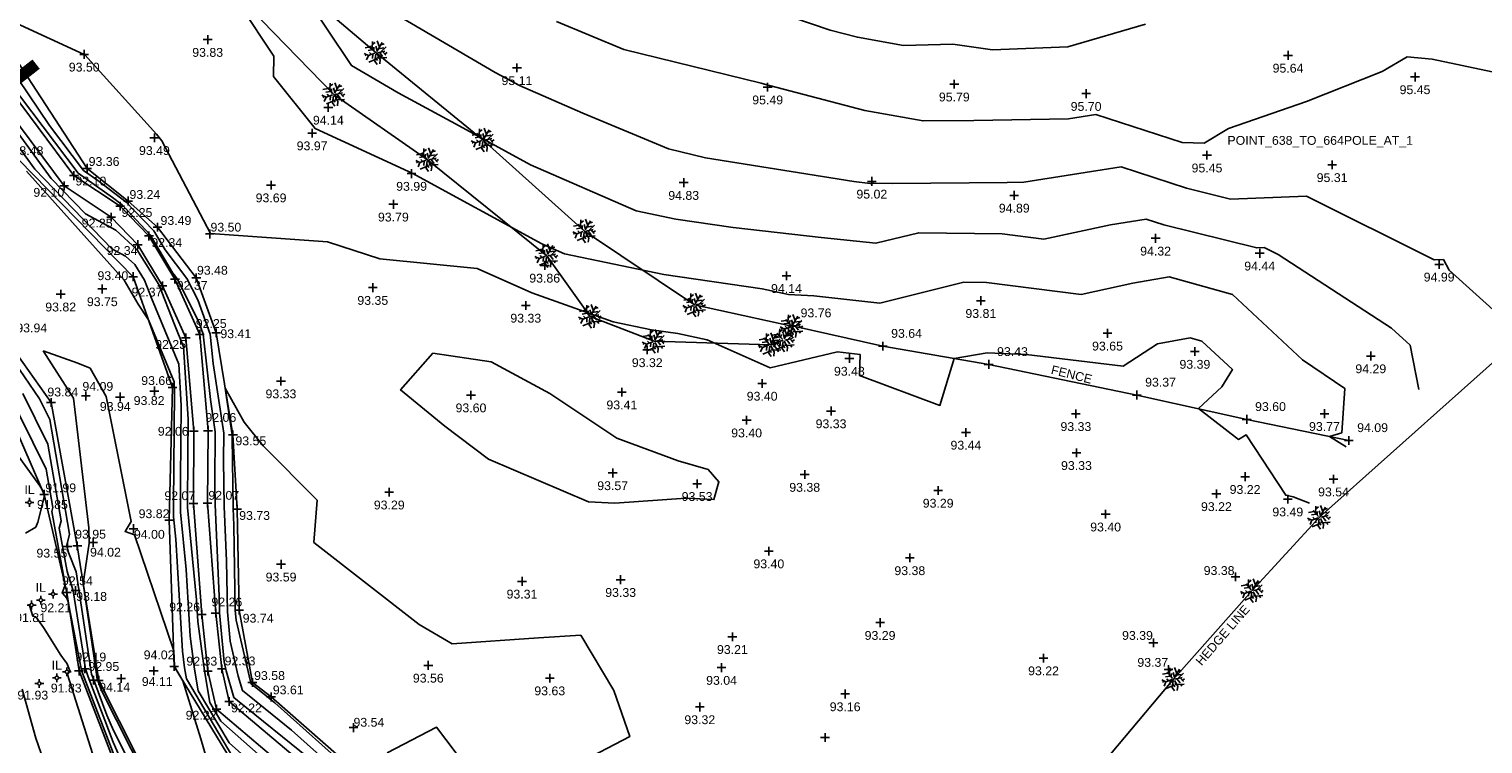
# Model space of a CAD drawing. Header units: metres. Extents: x 610185 to 614128, y 655663 to 660921.
# Tile 52 of 94: x 613070 to 613194, y 657773 to 657834. Entities that reach past the tile are written whole.
import ezdxf
from ezdxf.enums import TextEntityAlignment as Align

# ---------------------------------------------------------------- set-up
doc = ezdxf.new("R2010")
doc.units = ezdxf.units.M
doc.header["$MEASUREMENT"] = 0
doc.linetypes.add('DASHED', pattern=[19.05, 12.7, -6.35])
for name, color, linetype in [('143071.861', 7, 'Continuous'), ('3D_FENCE_ELEVATION', 7, 'Continuous'), ('3D_FENCE_LINE', 7, 'FENCELINE1'), ('3D_FENCE_SYMBOL', 7, 'Continuous'), ('CONTOUR_ELEVATION', 56, 'Continuous'), ('CONTOUR_MJR', 34, 'Continuous'), ('CONTOUR_MNR', 53, 'Continuous'), ('CONTOUR_SYMBOL', 56, 'Continuous'), ('DETAIL_DES', 250, 'Continuous'), ('DITCH_ELEVATION', 34, 'Continuous'), ('DITCH_LINE', 34, 'Continuous'), ('DITCH_SYMBOL', 34, 'Continuous'), ('HEDGE_LINE', 93, 'Continuous'), ('HEDGE_SYMBOL', 93, 'Continuous'), ('INVERT_LEVEL_CODE', 132, 'Continuous'), ('INVERT_LEVEL_ELEVATION', 132, 'Continuous'), ('INVERT_LEVEL_SYMBOL', 132, 'Continuous'), ('SLOPE_BOTTOM_ELEVATION', 30, 'Continuous'), ('SLOPE_BOTTOM_LINE', 30, 'DASHED'), ('SLOPE_BOTTOM_SYMBOL', 30, 'Continuous'), ('SLOPE_TOP_ELEVATION', 40, 'Continuous'), ('SLOPE_TOP_LINE', 40, 'Continuous'), ('SLOPE_TOP_SYMBOL', 40, 'Continuous'), ('TEXTS', 7, 'Continuous')]:
    doc.layers.add(name, color=color, linetype=linetype)
doc.styles.add('REGULAR', font='swissl.ttf')
doc.linetypes.add('FENCELINE1', pattern='A,6.35,-2.54,[133,ltypeshp.shx,S=2.54,R=0,X=-2.54,Y=0],-2.54,25.4', length=36.83)

# ---------------------------------------------------------------- blocks, each defined once
blk = doc.blocks.new('S061')
at = {"color": 0, "linetype": 'Continuous'}
for p, q in [((-0.5, 0), (0.5, 0)), ((0, -0.5), (0, 0.5))]:
    blk.add_line(p, q, dxfattribs=at)
blk = doc.blocks.new('S066')
at = {"color": 0, "linetype": 'Continuous'}
for p, q in [((-0.5, 0), (-0.19, 0)), ((-0.19, 0), (-0.18, 0.06)), ((-0.17, -0.08), (-0.19, 0)), ((-0.18, 0.06), (-0.16, 0.1)), ((-0.16, 0.1), (-0.13, 0.13)), ((-0.13, 0.13), (-0.1, 0.16)), ((-0.1, 0.16), (-0.06, 0.18)), ((-0.06, 0.18), (0, 0.19)), ((0, 0.5), (0, 0.19)), ((0, 0.19), (0.06, 0.18)), ((0.06, 0.18), (0.1, 0.16)), ((0.1, 0.16), (0.13, 0.13)), ((0.13, 0.13), (0.16, 0.1)), ((0.16, 0.1), (0.18, 0.06)), ((0.18, 0.06), (0.19, 0)), ((0.19, 0), (0.18, -0.04)), ((0.5, 0), (0.19, 0)), ((-0.16, -0.1), (-0.17, -0.08)), ((-0.13, -0.13), (-0.16, -0.1)), ((-0.1, -0.16), (-0.13, -0.13)), ((-0.06, -0.18), (-0.1, -0.16)), ((-0.02, -0.19), (-0.06, -0.18)), ((0, -0.19), (-0.02, -0.19)), ((0.06, -0.18), (0, -0.19)), ((0, -0.5), (0, -0.19)), ((0.1, -0.16), (0.06, -0.18)), ((0.13, -0.13), (0.1, -0.16)), ((0.16, -0.1), (0.13, -0.13)), ((0.18, -0.04), (0.16, -0.1))]:
    blk.add_line(p, q, dxfattribs=at)
blk = doc.blocks.new('092')
at = {"color": 0, "linetype": 'Continuous'}
for p, q in [((-0.23, 0.25), (-0.46, 0.21)), ((-0.13, 0.13), (-0.34, 0.1)), ((-0.2, -0.08), (-0.28, 0.01)), ((-0.04, 0.03), (-0.26, 0.29)), ((-0.17, 0.18), (-0.15, 0.48)), ((-0.16, 0.35), (-0.04, 0.44)), ((-0.1, 0.1), (-0.09, 0.24)), ((0.05, 0.08), (-0.01, 0.28)), ((0.03, 0.05), (0.26, 0.43)), ((0.14, 0.24), (0.04, 0.5)), ((0.06, 0), (0.37, 0.07)), ((0.1, 0.17), (0.33, 0.2)), ((0.14, 0.02), (0.28, -0.16)), ((0.2, 0.33), (0.34, 0.37)), ((0.2, 0.04), (0.43, 0.25)), ((0.28, 0.05), (0.42, -0.1)), ((0.37, -0.05), (0.47, 0.01)), ((-0.32, -0.12), (-0.5, -0.03)), ((-0.4, -0.08), (-0.46, -0.13)), ((-0.32, -0.12), (-0.4, -0.3)), ((-0.05, -0.02), (-0.32, -0.12)), ((-0.04, -0.29), (-0.31, -0.4)), ((-0.14, -0.06), (-0.15, -0.24)), ((-0.01, -0.06), (-0.05, -0.36)), ((-0.05, -0.36), (0.05, -0.5)), ((-0.03, -0.21), (0.06, -0.33)), ((0.04, -0.05), (0.18, -0.3)), ((0.09, -0.14), (0.08, -0.25)), ((0.14, -0.23), (0.46, -0.21)), ((0.18, -0.3), (0.16, -0.48)), ((0.31, -0.22), (0.36, -0.3))]:
    blk.add_line(p, q, dxfattribs=at)

msp = doc.modelspace()

# ---------------------------------------------------------------- linework, layer by layer
at = {"layer": '143071.861'}
msp.add_lwpolyline([(613070.6, 657830.57, 1, 1, 0), (613030.73, 657799.39, 0, 0, 0)], format="xyseb", dxfattribs=at)
at = {"layer": '3D_FENCE_LINE'}
msp.add_polyline3d([(613182.23, 657798.6, 94.09), (613173.55, 657800.39, 93.6), (613164.2, 657802.46, 93.37), (613151.61, 657805.06, 93.43), (613142.6, 657806.61, 93.64), (613134.9, 657808.35, 93.76)], dxfattribs=at)
at = {"layer": 'CONTOUR_MJR'}
for points in [[(613100.19, 657835.39, 95), (613109.65, 657829.86, 95), (613110.6, 657829.35, 95), (613111.7, 657828.75, 95), (613117.09, 657826.4, 95), (613124.37, 657823.38, 95), (613127.53, 657822.61, 95), (613140.13, 657820.6, 95), (613141.52, 657820.44, 95), (613141.69, 657820.43, 95), (613141.81, 657820.46, 95), (613143.46, 657820.44, 95), (613153.19, 657820.52, 95), (613154.59, 657820.55, 95), (613162.87, 657821.85, 95), (613168.44, 657820.03, 95), (613172.17, 657819.11, 95), (613178.62, 657819.34, 95), (613189.49, 657813.95, 95), (613190.28, 657813.98, 95), (613190.77, 657813.06, 95), (613195.36, 657808.93, 95)], [(613092.9, 657768.92, 92.5), (613086.32, 657774.75, 92.5), (613085.38, 657776.33, 92.5), (613084.93, 657779.04, 92.5), (613084.36, 657783.21, 92.5), (613084.25, 657785.05, 92.5), (613083.47, 657792.9, 92.5), (613083.49, 657797.5, 92.5), (613083.52, 657800.4, 92.5), (613083.14, 657806.56, 92.5), (613082.36, 657808.44, 92.5), (613081.03, 657811.84, 92.5), (613079.18, 657814.83, 92.5), (613077.39, 657816.45, 92.5), (613074.79, 657817.84, 92.5), (613071.87, 657820.85, 92.5), (613064.95, 657830.33, 92.5)], [(613067.24, 657830.45, 92.5), (613074.18, 657821.3, 92.5), (613077.11, 657819.23, 92.5), (613077.93, 657818.61, 92.5), (613079.89, 657816.49, 92.5), (613080.3, 657816.07, 92.5), (613082.24, 657812.8, 92.5), (613082.61, 657812.31, 92.5), (613084.46, 657808.59, 92.5), (613084.81, 657807.62, 92.5), (613085.43, 657802.09, 92.5), (613085.84, 657799.33, 92.5), (613085.81, 657794.96, 92.5), (613085.83, 657793.15, 92.5), (613086.17, 657785.37, 92.5), (613086.2, 657783.96, 92.5), (613086.58, 657779.79, 92.5), (613086.75, 657779.04, 92.5), (613087.42, 657776.76, 92.5), (613087.73, 657776.5, 92.5), (613093.77, 657771.65, 92.5)], [(613068.05, 657803.04, 92.5), (613071.45, 657796.17, 92.5), (613072.02, 657792.89, 92.5), (613071.94, 657792.57, 92.5), (613073.06, 657786.35, 92.5), (613073.02, 657786.17, 92.5), (613072.82, 657785.65, 92.5), (613073.21, 657785.21, 92.5), (613073.34, 657784.88, 92.5), (613074.46, 657779.09, 92.5), (613074.55, 657778.83, 92.5), (613077.45, 657771.32, 92.5)]]:
    msp.add_polyline3d(points, dxfattribs=at)
at = {"layer": 'CONTOUR_MNR'}
for points in [[(613093.18, 657836.81, 94.5), (613097.43, 657830.44, 94.5), (613101.38, 657828.13, 94.5), (613106.58, 657825.33, 94.5), (613112.65, 657822.02, 94.5), (613121.64, 657818.1, 94.5), (613124.99, 657817.41, 94.5), (613129.87, 657816.7, 94.5), (613137.37, 657815.85, 94.5), (613142.02, 657815.35, 94.5), (613145.66, 657816.25, 94.5), (613152.75, 657816.15, 94.5), (613156.29, 657815.71, 94.5), (613161.97, 657816.93, 94.5), (613165.01, 657817.4, 94.5), (613166.51, 657816.92, 94.5), (613174.4, 657814.96, 94.5), (613175.04, 657814.98, 94.5), (613176.21, 657814.4, 94.5), (613185.86, 657808.13, 94.5), (613187.44, 657806.7, 94.5), (613188.19, 657802.93, 94.5)], [(613065.99, 657835.39, 93.5), (613074.69, 657831.39, 93.5), (613074.74, 657831.35, 93.5), (613080.83, 657824.63, 93.5), (613081.28, 657824.06, 93.5), (613085.43, 657816.18, 93.5), (613095.37, 657815.47, 93.5), (613099.84, 657814.04, 93.5), (613108.11, 657813.22, 93.5), (613112.75, 657811.15, 93.5), (613119.67, 657808.68, 93.5), (613122.94, 657808, 93.5), (613125.18, 657807.68, 93.5), (613127.66, 657807.14, 93.5), (613133.03, 657804.77, 93.5), (613138.76, 657806.14, 93.5), (613140.68, 657805.9, 93.5), (613140.61, 657804.13, 93.5), (613147.46, 657801.57, 93.5), (613148.66, 657805.57, 93.5), (613151.49, 657806.03, 93.5), (613154.79, 657805.89, 93.5), (613163.03, 657804.91, 93.5), (613165.95, 657806.82, 93.5), (613168.74, 657807.31, 93.5), (613169.73, 657807.04, 93.5), (613172.34, 657804.62, 93.5), (613171.44, 657803.15, 93.5), (613169.44, 657801.3, 93.5), (613172.86, 657798.68, 93.5), (613173.51, 657799.07, 93.5), (613176.87, 657793.95, 93.5), (613177.51, 657793.82, 93.5), (613178.89, 657793.28, 93.5)], [(613087.96, 657835.55, 94), (613090.83, 657831.25, 94), (613090.79, 657829.51, 94), (613094.32, 657825.11, 94), (613102.28, 657821.46, 94), (613102.57, 657821.31, 94), (613113.6, 657815.3, 94), (613115.52, 657814.46, 94), (613123.97, 657812.7, 94), (613132.34, 657811.49, 94), (613134.59, 657811, 94), (613136.75, 657810.88, 94), (613142.36, 657810.27, 94), (613149.5, 657812.05, 94), (613151.43, 657812.02, 94), (613159.47, 657811, 94), (613163.86, 657811.95, 94), (613166.94, 657812.49, 94), (613172.33, 657810.99, 94), (613178.3, 657805.46, 94), (613181.89, 657803.02, 94), (613181.63, 657799.25, 94), (613180.6, 657798.93, 94), (613182.01, 657798.05, 94)], [(613130.09, 657836.19, 96), (613138.12, 657833.46, 96), (613140.44, 657832.85, 96), (613144.37, 657832.16, 96), (613148.57, 657832.27, 96), (613151.93, 657831.78, 96), (613158.34, 657832.05, 96), (613164.94, 657833.96, 96)], [(613065.45, 657834.64, 93), (613071.74, 657825.35, 93), (613074.63, 657821.54, 93), (613075.85, 657820.68, 93), (613078.27, 657818.84, 93), (613078.9, 657818.15, 93), (613080.62, 657816.4, 93), (613081.58, 657814.78, 93), (613083.43, 657812.37, 93), (613084.34, 657810.54, 93), (613085.39, 657807.64, 93), (613085.67, 657805.14, 93), (613086.56, 657799.21, 93), (613086.54, 657796.92, 93), (613086.59, 657792.99, 93), (613086.79, 657788.37, 93), (613086.87, 657784.05, 93), (613087.09, 657781.55, 93), (613087.79, 657778.57, 93), (613088.15, 657777.35, 93), (613089.02, 657776.64, 93), (613092.33, 657773.98, 93), (613095.78, 657770.9, 93)], [(613114.84, 657834.18, 95.5), (613120.58, 657831.8, 95.5), (613132.25, 657828.96, 95.5), (613132.74, 657828.82, 95.5), (613132.96, 657828.74, 95.5), (613141.07, 657826.62, 95.5), (613146.03, 657825.74, 95.5), (613150.35, 657825.78, 95.5), (613158.38, 657825.93, 95.5), (613160.73, 657826.29, 95.5), (613168.06, 657823.9, 95.5), (613169.92, 657823.86, 95.5), (613172.01, 657825.1, 95.5), (613178.64, 657827.4, 95.5), (613185.07, 657829.95, 95.5), (613187.18, 657831.19, 95.5), (613189.32, 657830.99, 95.5), (613202.61, 657828.2, 95.5)], [(613091.15, 657769.24, 93), (613087.02, 657772.91, 93), (613084.38, 657777.34, 93), (613084.08, 657779.16, 93), (613083.7, 657781.96, 93), (613083.36, 657787.63, 93), (613082.88, 657792.5, 93), (613082.89, 657795.35, 93), (613082.95, 657801.57, 93), (613082.73, 657805.07, 93), (613080.41, 657810.7, 93), (613079.82, 657812.21, 93), (613079, 657813.54, 93), (613078.2, 657814.26, 93), (613077.04, 657814.88, 93), (613070.48, 657821.65, 93), (613067.11, 657826.27, 93)], [(613087.71, 657771.07, 93.5), (613083.39, 657778.35, 93.5), (613083.23, 657779.28, 93.5), (613083.04, 657780.71, 93.5), (613082.47, 657790.21, 93.5), (613082.29, 657792.1, 93.5), (613082.29, 657793.2, 93.5), (613082.38, 657802.74, 93.5), (613082.33, 657803.58, 93.5), (613080.15, 657808.85, 93.5), (613079.28, 657810.19, 93.5), (613078.1, 657812.21, 93.5), (613069.77, 657821.47, 93.5)], [(613067.47, 657807.12, 93.5), (613070.9, 657802.13, 93.5), (613071.76, 657800.38, 93.5), (613073.45, 657790.65, 93.5), (613073.21, 657789.71, 93.5), (613073.27, 657789.39, 93.5), (613073.36, 657789.09, 93.5), (613074.02, 657787.43, 93.5), (613074.62, 657783.31, 93.5), (613075.3, 657778.75, 93.5), (613075.5, 657778.23, 93.5), (613076.62, 657775.27, 93.5), (613077.19, 657773.97, 93.5), (613080.7, 657767.03, 93.5)], [(613071.21, 657806.2, 94), (613073.78, 657802.18, 94), (613075.07, 657791.17, 94), (613075.1, 657789.87, 94), (613074.61, 657786.45, 94), (613075.65, 657779.33, 94), (613075.79, 657778.33, 94), (613075.84, 657778.22, 94), (613076.08, 657777.58, 94), (613076.2, 657777.3, 94), (613082.4, 657765.04, 94)], [(613085.66, 657769.65, 94), (613084.61, 657773.24, 94), (613083.08, 657778.19, 94), (613082.39, 657779.35, 94), (613082.38, 657779.39, 94), (613082.37, 657779.45, 94), (613082.3, 657780.74, 94), (613079.52, 657788.99, 94), (613078.97, 657790.59, 94), (613078.17, 657790.86, 94), (613078.68, 657791.7, 94), (613076.56, 657802.32, 94), (613075.19, 657804.73, 94), (613074.14, 657805.16, 94), (613071.21, 657806.2, 94)], [(613104.33, 657806.01, 93.5), (613101.59, 657802.89, 93.5), (613105.36, 657799.81, 93.5), (613109.08, 657797, 93.5), (613117.58, 657793.39, 93.5), (613119.82, 657793.28, 93.5), (613125.84, 657793.71, 93.5), (613128.24, 657793.57, 93.5), (613128.67, 657795.08, 93.5), (613127.76, 657796.14, 93.5), (613125.2, 657796.87, 93.5), (613119.97, 657798.79, 93.5), (613114.3, 657802.58, 93.5), (613109.31, 657805.27, 93.5), (613104.33, 657806.01, 93.5)], [(613114.09, 657769.79, 93.5), (613121.1, 657773.45, 93.5), (613119.74, 657777.36, 93.5), (613116.91, 657782.05, 93.5), (613113.31, 657781.82, 93.5), (613105.99, 657781.32, 93.5), (613103.17, 657782.96, 93.5), (613094.22, 657789.94, 93.5), (613094.49, 657793.52, 93.5), (613089.92, 657798.14, 93.5), (613088.29, 657800.14, 93.5), (613086.69, 657803.05, 93.5), (613086.8, 657802.24, 93.5), (613087.27, 657799.09, 93.5)], [(613069.47, 657802.59, 93), (613071.6, 657798.28, 93), (613072.74, 657791.77, 93), (613072.57, 657791.14, 93), (613073.24, 657787.46, 93), (613073.75, 657785.81, 93), (613074.57, 657780.69, 93), (613074.8, 657779.16, 93), (613074.82, 657779.11, 93), (613075.03, 657778.52, 93), (613076.45, 657774.84, 93), (613077.16, 657772.96, 93), (613078.17, 657770.65, 93)], [(613067.43, 657799.54, 92), (613070.92, 657794.75, 92), (613071.12, 657794.4, 92), (613071.29, 657794.06, 92), (613071.3, 657794.01, 92), (613071.3, 657794, 92), (613071.32, 657793.89, 92), (613070.74, 657791.66, 92), (613070.58, 657791.24, 92), (613069.71, 657790.73, 92)], [(613087.27, 657799.09, 93.5), (613087.27, 657798.88, 93.5), (613087.35, 657792.84, 93.5), (613087.42, 657791.37, 93.5), (613087.54, 657784.14, 93.5), (613087.61, 657783.32, 93.5), (613088.82, 657778.11, 93.5), (613088.87, 657777.94, 93.5), (613090.3, 657776.78, 93.5), (613090.9, 657776.3, 93.5), (613096.22, 657771.55, 93.5)], [(613069.94, 657784.69, 92), (613070.04, 657784.59, 92), (613070.31, 657783.68, 92), (613070.57, 657783.62, 92), (613071.23, 657782.71, 92), (613072.7, 657780.37, 92), (613073.06, 657779.84, 92), (613073.22, 657779.67, 92), (613073.49, 657778.96, 92), (613073.27, 657778.71, 92), (613076.3, 657769.14, 92)], [(613072.58, 657767.52, 92), (613070.59, 657773.32, 92), (613069.42, 657777.47, 92)], [(613100.46, 657772.07, 93.5), (613104.64, 657774.25, 93.5), (613107.9, 657769.94, 93.5)]]:
    msp.add_polyline3d(points, dxfattribs=at)
at = {"layer": 'DITCH_LINE'}
for points in [[(613142.53, 657747.94, 92.27), (613132.97, 657752.48, 92.05), (613123.51, 657757.98, 91.99), (613112.66, 657762.64, 92.04), (613103.9, 657765.28, 91.96), (613094.37, 657768.64, 92.08), (613085.94, 657775.77, 92.22), (613085.21, 657779, 92.33), (613084.68, 657783.81, 92.26), (613083.98, 657793.24, 92.07), (613084.02, 657799.38, 92.06), (613083.34, 657807.31, 92.25), (613081.34, 657811.74, 92.37), (613079.24, 657815.23, 92.34), (613076.98, 657817.57, 92.25), (613072.98, 657820.22, 92.1), (613063.73, 657832.62, 92.22)], [(613143.05, 657749.03, 92.27), (613133.53, 657753.54, 92.05), (613124.06, 657759.06, 91.99), (613113.07, 657763.77, 92.04), (613104.27, 657766.42, 91.96), (613094.97, 657769.7, 92.08), (613087.02, 657776.42, 92.22), (613086.4, 657779.2, 92.33), (613085.87, 657783.92, 92.26), (613085.18, 657793.28, 92.07), (613085.22, 657799.43, 92.06), (613084.52, 657807.61, 92.25), (613082.41, 657812.3, 92.37), (613080.2, 657815.97, 92.34), (613077.75, 657818.5, 92.25), (613073.82, 657821.1, 92.1), (613064.69, 657833.34, 92.22)]]:
    msp.add_polyline3d(points, dxfattribs=at)
at = {"layer": 'HEDGE_LINE'}
for points in [[(613134.87, 657808.3, 93.75), (613126.59, 657810.11, 93.94), (613117.23, 657816.39, 94.42), (613108.61, 657824.12, 94.71), (613099.51, 657831.54, 94.98), (613087.2, 657841.98, 95.32), (613076.66, 657850.72, 95.39), (613068.02, 657858.29, 95.26), (613053.52, 657870.32, 95.49), (613040.17, 657881.79, 95.9), (613030.12, 657890.79, 96.1), (613020.42, 657900.46, 96.3), (613010.71, 657912.05, 95.94), (613003.2, 657922.5, 95.59), (612996.79, 657937, 95.71), (612998.95, 657947.26, 96.48), (613002.52, 657956.03, 96.8), (613007.52, 657965.71, 96.99), (613013.38, 657975.21, 97.16), (613018.78, 657983.73, 97.35), (613025.55, 657995.31, 97.42), (613030.95, 658006.34, 97.55), (613036, 658019.84, 97.2), (613035.3, 658024.92, 96.79)], [(612996.62, 657931.73, 95.05), (613002.09, 657921.45, 94.95), (613007.52, 657912.34, 95.06), (613013.64, 657904.02, 94.92), (613021.88, 657894.39, 95.25), (613030.24, 657887.11, 95.35), (613038.91, 657878.94, 95.05), (613040.28, 657873.18, 94.11), (613044.39, 657870.9, 94.14), (613049.21, 657867.12, 94.3), (613057.35, 657859.82, 94.18), (613065.03, 657852.38, 94.09), (613072.48, 657848.26, 94.32), (613077.7, 657842.27, 94.12), (613087.75, 657836.41, 94.12), (613095.91, 657827.99, 94.34), (613103.88, 657822.45, 94.14), (613114.02, 657814.29, 93.86), (613117.72, 657809.14, 93.39), (613123.15, 657807.02, 93.37), (613133.01, 657806.73, 93.5), (613134.14, 657807.13, 93.54)], [(613241.36, 657853.46, 95.59), (613231.57, 657846.11, 95.77), (613218.06, 657833.84, 95.94), (613211.45, 657826.14, 95.64), (613204.75, 657816.85, 95.43), (613197.85, 657808.23, 95.15), (613179.73, 657792.07, 93.48), (613174.01, 657785.84, 93.27), (613167.32, 657778.32, 93.38), (613159.59, 657769.11, 93.37), (613154.73, 657762.95, 93.55), (613145.22, 657751.52, 93.47)]]:
    msp.add_polyline3d(points, dxfattribs=at)
at = {"layer": 'SLOPE_BOTTOM_LINE'}
msp.add_polyline3d([(613123.3, 657729.87, 92.37), (613118.81, 657732.74, 92.41), (613104.62, 657740.67, 92.42), (613098.92, 657744.81, 92.45), (613091.82, 657750.67, 92.37), (613086.13, 657757.54, 92.28), (613082.27, 657763.2, 92.21), (613077.99, 657769.4, 92.23), (613074.25, 657779.02, 92.19), (613073.21, 657785.69, 92.54), (613071.29, 657794.02, 91.99), (613067.24, 657803.3, 92.21)], dxfattribs=at)
at = {"layer": 'SLOPE_TOP_LINE'}
for points in [[(612955.85, 657959.02, 94.35), (612967.53, 657942.04, 94.37), (612971.73, 657935.29, 94.56), (612976.79, 657925.34, 94.56), (612986.31, 657913.53, 94.17), (612994.25, 657904.22, 94.17), (613004.02, 657892.48, 94.23), (613010.94, 657883.7, 93.9), (613025.91, 657868.25, 94.1), (613033.27, 657861.01, 93.9), (613043.38, 657851.85, 93.73), (613054.79, 657839.32, 93.72), (613063.91, 657828.01, 93.53), (613069.16, 657822.41, 93.48), (613078.85, 657812.51, 93.4), (613082.2, 657803.11, 93.66), (613081.91, 657791.84, 93.82), (613082.34, 657779.4, 94.02), (613088.19, 657769.8, 93.85), (613093.76, 657766.97, 93.71), (613109.62, 657761.38, 93.73), (613124.76, 657754.79, 93.62), (613135.74, 657748.96, 93.46), (613142.09, 657745.72, 93.25)], [(613127.78, 657729.94, 93.61), (613121.92, 657732.68, 93.49), (613112.73, 657738.26, 93.71), (613099.6, 657746.13, 93.65), (613087.96, 657756.6, 93.66), (613082.81, 657764.55, 94.12), (613075.93, 657778.22, 94.14), (613074.1, 657789.65, 93.95), (613071.87, 657801.82, 93.84), (613067.53, 657807.95, 93.78), (613062.29, 657816.98, 93.86), (613057.08, 657822.18, 93.73), (613047.89, 657833.04, 93.98), (613035.88, 657845.62, 93.8), (613027.11, 657854.82, 94.04), (613020.12, 657863.16, 94.28), (613005.96, 657877.38, 94.06), (612997.81, 657886.71, 94.27), (612987.98, 657897.2, 94.21), (612978.77, 657906.89, 94.44), (612968.87, 657918.51, 94.46), (612961.09, 657930.18, 94.36)], [(613144.06, 657749.72, 93.25), (613134.82, 657755.94, 93.42), (613125.02, 657760.83, 93.47), (613114, 657765.84, 93.44), (613105.4, 657768.41, 93.43), (613096.36, 657771.76, 93.67), (613090.58, 657776.81, 93.61), (613088.99, 657778.04, 93.58), (613087.87, 657784.18, 93.74), (613087.7, 657792.76, 93.73), (613087.34, 657799.08, 93.55), (613085.91, 657807.74, 93.44), (613085.91, 657807.74, 93.44), (613084.22, 657812.42, 93.48), (613080.93, 657816.72, 93.49), (613078.43, 657818.94, 93.24), (613074.95, 657821.71, 93.36), (613065.93, 657835.48, 93.5)]]:
    msp.add_polyline3d(points, dxfattribs=at)

# ---------------------------------------------------------------- block references
at = {"layer": '3D_FENCE_SYMBOL', "xscale": 0.75, "yscale": 0.75, "zscale": 0.75}
for p in [(613134.9, 657808.35, 93.76), (613142.6, 657806.61, 93.64), (613151.61, 657805.06, 93.43), (613164.2, 657802.46, 93.37), (613173.55, 657800.39, 93.6), (613182.23, 657798.6, 94.09)]:
    msp.add_blockref('S061', p, dxfattribs=at)
at = {"layer": 'CONTOUR_SYMBOL', "xscale": 0.75, "yscale": 0.75, "zscale": 0.75}
for p in [(613085.19, 657832.65, 93.83), (613074.69, 657831.4, 93.5), (613177.06, 657831.31, 95.64), (613111.49, 657830.25, 95.11), (613132.81, 657828.61, 95.49), (613148.68, 657828.86, 95.79), (613187.86, 657829.48, 95.45), (613159.89, 657828.06, 95.7), (613095.45, 657826.89, 94.14), (613080.66, 657824.31, 93.49), (613094.07, 657824.71, 93.97), (613170.17, 657822.83, 95.45), (613102.53, 657821.27, 93.99), (613180.81, 657822.01, 95.31), (613090.58, 657820.29, 93.69), (613125.67, 657820.5, 94.83), (613141.67, 657820.61, 95.02), (613100.98, 657818.66, 93.79), (613153.78, 657819.42, 94.89), (613085.38, 657816.14, 93.5), (613165.8, 657815.77, 94.32), (613174.65, 657814.5, 94.44), (613113.85, 657813.47, 93.86), (613134.41, 657812.59, 94.14), (613189.91, 657813.56, 94.99), (613076.23, 657811.47, 93.75), (613099.23, 657811.58, 93.35), (613072.69, 657811.02, 93.82), (613112.24, 657810.07, 93.33), (613150.94, 657810.47, 93.81), (613161.71, 657807.7, 93.65), (613122.57, 657806.29, 93.32), (613139.76, 657805.56, 93.43), (613169.14, 657806.15, 93.39), (613184.1, 657805.77, 94.29), (613080.66, 657802.8, 93.82), (613091.42, 657803.64, 93.33), (613120.41, 657802.7, 93.41), (613132.34, 657803.44, 93.4), (613074.83, 657802.38, 94.09), (613077.74, 657802.29, 93.94), (613107.58, 657802.45, 93.6), (613131.02, 657800.32, 93.4), (613138.2, 657801.1, 93.33), (613159.02, 657800.86, 93.33), (613180.16, 657800.87, 93.77), (613149.67, 657799.28, 93.44), (613159.07, 657797.55, 93.33), (613119.63, 657795.84, 93.57), (613135.96, 657795.7, 93.38), (613173.41, 657795.52, 93.22), (613180.93, 657795.31, 93.54), (613100.63, 657794.2, 93.29), (613126.81, 657794.92, 93.53), (613147.31, 657794.35, 93.29), (613170.97, 657794.06, 93.22), (613177.04, 657793.61, 93.49), (613161.55, 657792.33, 93.4), (613078.89, 657791.1, 94), (613073.27, 657789.58, 93.55), (613075.44, 657789.94, 94.02), (613132.91, 657789.2, 93.4), (613091.43, 657788.08, 93.59), (613144.9, 657788.62, 93.38), (613111.92, 657786.63, 93.31), (613120.31, 657786.77, 93.33), (613172.59, 657787.02, 93.38), (613073.96, 657785.85, 93.18), (613142.37, 657783.12, 93.29), (613129.81, 657781.92, 93.21), (613165.61, 657781.41, 93.39), (613074.74, 657779.2, 92.95), (613080.6, 657779.03, 94.11), (613103.95, 657779.49, 93.56), (613128.89, 657779.3, 93.04), (613156.27, 657780.11, 93.22), (613166.9, 657779.13, 93.37), (613075.49, 657778.23, 93.48), (613077.83, 657778.37, 94.12), (613114.28, 657778.41, 93.63), (613139.4, 657777.06, 93.16), (613127.04, 657775.96, 93.32), (613097.59, 657774.2, 93.54), (613137.69, 657773.36, 93.14)]:
    msp.add_blockref('S061', p, dxfattribs=at)
at = {"layer": 'DITCH_SYMBOL', "xscale": 0.75, "yscale": 0.75, "zscale": 0.75}
for p in [(613073.82, 657821.1, 92.1), (613072.98, 657820.22, 92.1), (613076.98, 657817.57, 92.25), (613077.75, 657818.5, 92.25), (613079.24, 657815.23, 92.34), (613080.2, 657815.97, 92.34), (613081.34, 657811.74, 92.37), (613082.41, 657812.3, 92.37), (613084.52, 657807.61, 92.25), (613083.34, 657807.31, 92.25), (613084.02, 657799.38, 92.06), (613085.22, 657799.43, 92.06), (613083.98, 657793.24, 92.07), (613085.18, 657793.28, 92.07), (613084.68, 657783.81, 92.26), (613085.87, 657783.92, 92.26), (613086.4, 657779.2, 92.33), (613085.21, 657779, 92.33), (613085.94, 657775.77, 92.22), (613087.02, 657776.42, 92.22)]:
    msp.add_blockref('S061', p, dxfattribs=at)
at = {"layer": 'HEDGE_SYMBOL', "xscale": 2, "yscale": 2, "zscale": 2}
for p in [(613099.51, 657831.54, 94.98), (613095.91, 657827.99, 94.34), (613108.61, 657824.12, 94.71), (613103.88, 657822.45, 94.14), (613117.23, 657816.39, 94.42), (613114.02, 657814.29, 93.86), (613126.59, 657810.11, 93.94), (613117.72, 657809.14, 93.39), (613134.87, 657808.3, 93.75), (613123.15, 657807.02, 93.37), (613134.14, 657807.13, 93.54), (613133.01, 657806.73, 93.5), (613179.73, 657792.07, 93.48), (613174.01, 657785.84, 93.27), (613167.32, 657778.32, 93.38)]:
    msp.add_blockref('092', p, dxfattribs=at)
at = {"layer": 'INVERT_LEVEL_SYMBOL', "xscale": 0.75, "yscale": 0.75, "zscale": 0.75}
for p in [(613070.04, 657793.34, 91.85), (613072.04, 657785.55, 92.42), (613070.22, 657784.62, 92.03), (613071, 657785.03, 92.21), (613070.87, 657777.95, 91.8), (613072.36, 657778.43, 91.83), (613073.22, 657778.94, 91.93)]:
    msp.add_blockref('S066', p, dxfattribs=at)
at = {"layer": 'SLOPE_BOTTOM_SYMBOL', "xscale": 0.75, "yscale": 0.75, "zscale": 0.75}
for p in [(613071.29, 657794.02, 91.99), (613073.21, 657785.69, 92.54), (613074.25, 657779.02, 92.19)]:
    msp.add_blockref('S061', p, dxfattribs=at)
at = {"layer": 'SLOPE_TOP_SYMBOL', "xscale": 0.75, "yscale": 0.75, "zscale": 0.75}
for p in [(613074.95, 657821.71, 93.36), (613078.43, 657818.94, 93.24), (613080.93, 657816.72, 93.49), (613078.85, 657812.51, 93.4), (613084.22, 657812.42, 93.48), (613085.91, 657807.74, 93.44), (613082.2, 657803.11, 93.66), (613071.87, 657801.82, 93.84), (613087.34, 657799.08, 93.55), (613087.7, 657792.76, 93.73), (613081.91, 657791.84, 93.82), (613074.1, 657789.65, 93.95), (613087.87, 657784.18, 93.74), (613082.34, 657779.4, 94.02), (613075.93, 657778.22, 94.14), (613088.99, 657778.04, 93.58), (613090.58, 657776.81, 93.61)]:
    msp.add_blockref('S061', p, dxfattribs=at)

# ---------------------------------------------------------------- texts
at = {"layer": '3D_FENCE_ELEVATION', "style": 'REGULAR'}
for s, p in [('93.76', (613135.61, 657809.06, 93.76)), ('93.64', (613143.31, 657807.32, 93.64)), ('93.43', (613152.32, 657805.77, 93.43)), ('93.37', (613164.91, 657803.17, 93.37)), ('93.60', (613174.26, 657801.1, 93.6)), ('94.09', (613182.94, 657799.31, 94.09))]:
    msp.add_text(s, height=0.75, dxfattribs=at).set_placement(p)
at = {"layer": 'CONTOUR_ELEVATION', "style": 'REGULAR'}
for s, p in [('93.83', (613085.19, 657831.94, 93.83)), ('93.50', (613074.69, 657830.69, 93.5)), ('95.64', (613177.06, 657830.6, 95.64)), ('95.11', (613111.49, 657829.54, 95.11)), ('95.49', (613132.81, 657827.9, 95.49)), ('95.79', (613148.68, 657828.15, 95.79)), ('95.45', (613187.86, 657828.77, 95.45)), ('95.70', (613159.89, 657827.35, 95.7)), ('94.14', (613095.45, 657826.18, 94.14)), ('93.97', (613094.07, 657824, 93.97)), ('93.49', (613080.66, 657823.6, 93.49)), ('95.45', (613170.17, 657822.12, 95.45)), ('93.99', (613102.53, 657820.56, 93.99)), ('95.31', (613180.81, 657821.3, 95.31)), ('93.69', (613090.58, 657819.58, 93.69)), ('94.83', (613125.67, 657819.79, 94.83)), ('95.02', (613141.67, 657819.9, 95.02)), ('93.79', (613100.98, 657817.95, 93.79)), ('94.89', (613153.78, 657818.71, 94.89)), ('93.50', (613086.74, 657817.09, 93.5)), ('94.32', (613165.8, 657815.06, 94.32)), ('93.86', (613113.85, 657812.76, 93.86)), ('94.44', (613174.65, 657813.79, 94.44)), ('94.99', (613189.91, 657812.85, 94.99)), ('94.14', (613134.41, 657811.88, 94.14)), ('93.82', (613072.69, 657810.31, 93.82)), ('93.75', (613076.23, 657810.76, 93.75)), ('93.35', (613099.23, 657810.87, 93.35)), ('93.33', (613112.24, 657809.36, 93.33)), ('93.81', (613150.94, 657809.76, 93.81)), ('93.94', (613070.23, 657808.53, 93.94)), ('93.65', (613161.71, 657806.99, 93.65)), ('93.32', (613122.57, 657805.58, 93.32)), ('93.39', (613169.14, 657805.44, 93.39)), ('93.43', (613139.76, 657804.85, 93.43)), ('94.29', (613184.1, 657805.06, 94.29)), ('94.09', (613075.85, 657803.57, 94.09)), ('93.33', (613091.42, 657802.93, 93.33)), ('93.94', (613077.33, 657801.86, 93.94)), ('93.82', (613080.21, 657802.36, 93.82)), ('93.60', (613107.58, 657801.74, 93.6)), ('93.41', (613120.41, 657801.99, 93.41)), ('93.40', (613132.34, 657802.73, 93.4)), ('93.40', (613131.02, 657799.61, 93.4)), ('93.33', (613138.2, 657800.39, 93.33)), ('93.33', (613159.02, 657800.15, 93.33)), ('93.77', (613180.16, 657800.16, 93.77)), ('93.44', (613149.67, 657798.57, 93.44)), ('93.33', (613159.07, 657796.84, 93.33)), ('93.57', (613119.63, 657795.13, 93.57)), ('93.38', (613135.96, 657794.99, 93.38)), ('93.22', (613173.41, 657794.81, 93.22)), ('93.54', (613180.93, 657794.6, 93.54)), ('93.29', (613100.63, 657793.49, 93.29)), ('93.53', (613126.81, 657794.21, 93.53)), ('93.29', (613147.31, 657793.64, 93.29)), ('93.22', (613170.97, 657793.35, 93.22)), ('93.49', (613177.04, 657792.9, 93.49)), ('94.00', (613080.23, 657791, 94)), ('93.40', (613161.55, 657791.62, 93.4)), ('93.55', (613071.94, 657789.4, 93.55)), ('94.02', (613076.5, 657789.48, 94.02)), ('93.40', (613132.91, 657788.49, 93.4)), ('93.59', (613091.43, 657787.37, 93.59)), ('93.38', (613144.9, 657787.91, 93.38)), ('93.38', (613171.2, 657787.92, 93.38)), ('93.18', (613075.32, 657785.72, 93.18)), ('93.31', (613111.92, 657785.92, 93.31)), ('93.33', (613120.31, 657786.06, 93.33)), ('93.29', (613142.37, 657782.41, 93.29)), ('93.39', (613164.26, 657782.41, 93.39)), ('93.21', (613129.81, 657781.21, 93.21)), ('92.95', (613076.36, 657779.77, 92.95)), ('93.22', (613156.27, 657779.4, 93.22)), ('93.37', (613165.56, 657780.12, 93.37)), ('94.11', (613080.9, 657778.49, 94.11)), ('93.56', (613103.95, 657778.78, 93.56)), ('93.04', (613128.89, 657778.59, 93.04)), ('93.63', (613114.28, 657777.7, 93.63)), ('93.16', (613139.4, 657776.35, 93.16)), ('93.54', (613098.9, 657775.03, 93.54)), ('93.32', (613127.04, 657775.25, 93.32))]:
    msp.add_text(s, height=0.75, dxfattribs=at).set_placement(p, align=Align.TOP_CENTER)
at = {"layer": 'DETAIL_DES', "style": 'REGULAR'}
msp.add_text('POINT_638_TO_664POLE_AT_1', height=0.75, dxfattribs=at).set_placement((613171.91, 657824.09, 96.2), align=Align.MIDDLE_LEFT)
at = {"layer": 'DITCH_ELEVATION', "style": 'REGULAR'}
for s, p in [('92.10', (613073.95, 657820.26, 92.1)), ('92.10', (613070.37, 657819.3, 92.1)), ('92.25', (613077.87, 657817.59, 92.25)), ('92.25', (613074.48, 657816.69, 92.25)), ('92.34', (613080.4, 657815.03, 92.34)), ('92.34', (613076.6, 657814.36, 92.34)), ('92.37', (613078.72, 657810.83, 92.37)), ('92.37', (613082.56, 657811.4, 92.37)), ('92.25', (613084.18, 657808.16, 92.25)), ('92.25', (613080.73, 657806.38, 92.25)), ('92.06', (613085, 657800.18, 92.06)), ('92.06', (613080.95, 657799, 92.06)), ('92.07', (613081.51, 657793.53, 92.07)), ('92.07', (613085.25, 657793.56, 92.07)), ('92.26', (613081.92, 657784.08, 92.26)), ('92.26', (613085.51, 657784.5, 92.26)), ('92.33', (613083.38, 657779.47, 92.33)), ('92.33', (613086.63, 657779.49, 92.33)), ('92.22', (613087.18, 657775.5, 92.22)), ('92.22', (613083.32, 657774.88, 92.22))]:
    msp.add_text(s, height=0.75, dxfattribs=at).set_placement(p)
at = {"layer": 'INVERT_LEVEL_CODE', "style": 'REGULAR'}
for p in [(613070.04, 657794.05, 91.85), (613071, 657785.74, 92.21), (613072.36, 657779.14, 91.83)]:
    msp.add_text('IL', height=0.75, dxfattribs=at).set_placement(p, align=Align.CENTER)
at = {"layer": 'INVERT_LEVEL_ELEVATION', "style": 'REGULAR'}
for s, p in [('91.85', (613071.99, 657793.53, 91.85)), ('92.21', (613072.28, 657784.76, 92.21)), ('91.81', (613070.13, 657783.92, 91.81)), ('91.93', (613070.32, 657777.34, 91.93)), ('91.83', (613073.16, 657777.94, 91.83))]:
    msp.add_text(s, height=0.75, dxfattribs=at).set_placement(p, align=Align.TOP_CENTER)
at = {"layer": 'SLOPE_BOTTOM_ELEVATION', "style": 'REGULAR'}
for s, p in [('91.99', (613071.38, 657794.2, 91.99)), ('92.54', (613072.8, 657786.3, 92.54)), ('92.19', (613073.94, 657779.83, 92.19))]:
    msp.add_text(s, height=0.75, dxfattribs=at).set_placement(p)
at = {"layer": 'SLOPE_TOP_ELEVATION', "style": 'REGULAR'}
for s, p in [('93.48', (613068.6, 657822.84, 93.48)), ('93.36', (613075.07, 657821.92, 93.36)), ('93.24', (613078.54, 657819.12, 93.24)), ('93.49', (613081.18, 657816.91, 93.49)), ('93.40', (613075.82, 657812.22, 93.4)), ('93.48', (613084.28, 657812.68, 93.48)), ('93.41', (613086.27, 657807.29, 93.41)), ('93.84', (613071.56, 657802.34, 93.84)), ('93.66', (613079.54, 657803.31, 93.66)), ('93.55', (613087.55, 657798.19, 93.55)), ('93.82', (613079.32, 657792, 93.82)), ('93.73', (613087.87, 657791.85, 93.73)), ('93.95', (613073.92, 657790.26, 93.95)), ('93.74', (613088.17, 657783.12, 93.74)), ('94.02', (613079.75, 657780.01, 94.02)), ('93.58', (613089.14, 657778.25, 93.58)), ('94.14', (613075.97, 657777.26, 94.14)), ('93.61', (613090.73, 657777.03, 93.61))]:
    msp.add_text(s, height=0.75, dxfattribs=at).set_placement(p)
at = {"layer": 'TEXTS', "style": 'REGULAR'}
for s, rotation, p in [('FENCE', 345.9449, (613156.85, 657804.27, 95.31)), ('HEDGE LINE', 49.0946, (613169.71, 657779.41, 95.31))]:
    msp.add_text(s, height=0.75, rotation=rotation, dxfattribs=at).set_placement(p)

doc.saveas('drawing.dxf')
